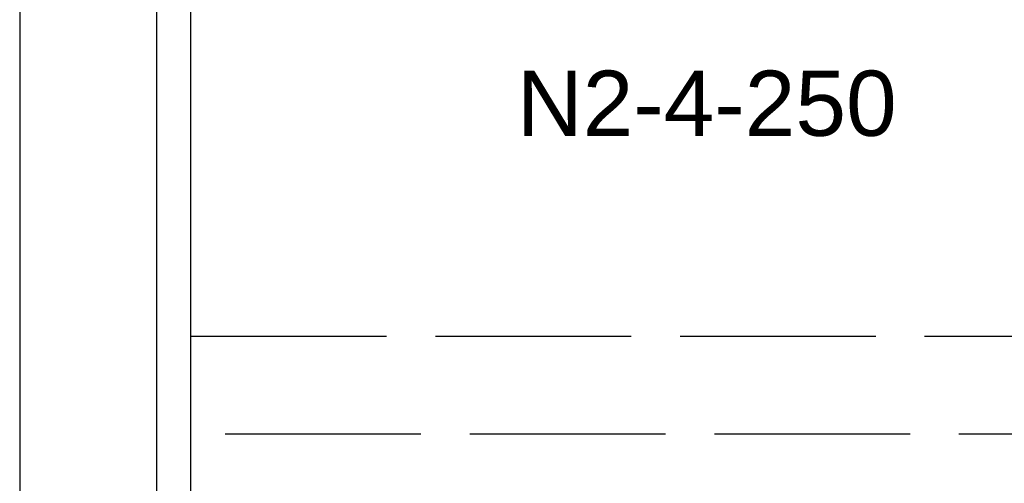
# Model space of a CAD drawing. Header units: centimetres. Extents: x -4250 to -484, y 169 to 6592.
# Tile 170 of 178: x -735 to -705, y 6396 to 6411. Entities that reach past the tile are written whole.
import ezdxf

# ---------------------------------------------------------------- set-up
doc = ezdxf.new("R2010")
doc.units = ezdxf.units.CM
doc.linetypes.add('ACAD_ISO02W100', pattern=[15, 12, -3])
doc.styles.add('ARIAL_CE', font='arial.ttf')

msp = doc.modelspace()

# ---------------------------------------------------------------- linework, layer by layer
at = {"ltscale": 0.25}
msp.add_line((-730.198, 6368.1622, 20), (-730.198, 6556.1622, 20), dxfattribs=at)
at = {"ltscale": 0.25, "elevation": 20}
for points in [[(-735.448, 6361.1622), (-635.4266, 6361.1622), (-635.4266, 6561.1622), (-735.448, 6561.1622)], [(-639.6052, 6556.1622), (-731.248, 6556.1622), (-731.248, 6368.1622), (-639.6052, 6368.1622)]]:
    msp.add_lwpolyline(points, close=True, dxfattribs=at)
at = {"linetype": 'ACAD_ISO02W100', "ltscale": 0.5, "elevation": 20}
msp.add_lwpolyline([(-640.6455, 6397.8683), (-730.198, 6397.8684), (-730.198, 6400.8684), (-640.6455, 6400.8684)], close=True, dxfattribs=at)

# ---------------------------------------------------------------- texts
at = {"style": 'ARIAL_CE'}
msp.add_text('N2-4-250', height=2, dxfattribs=at).set_placement((-720.2002, 6407.0134))

doc.saveas('drawing.dxf')
